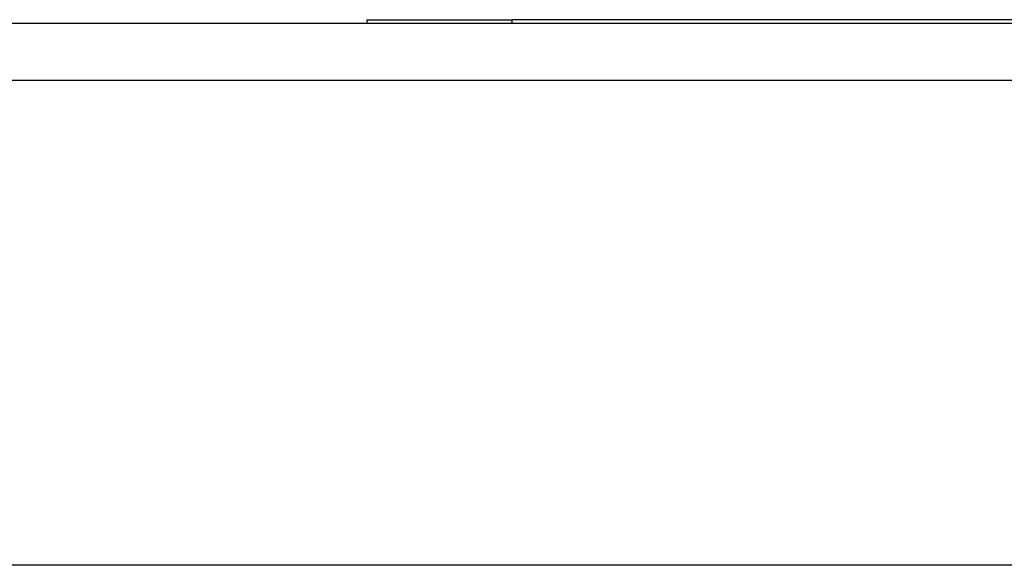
# Model space of a CAD drawing. Header units: inches. Extents: x 9 to 285, y 21 to 142.
# Tile 73 of 140: x 36.436 to 38.132, y 140.516 to 141.456. Entities that reach past the tile are written whole.
import ezdxf

# ---------------------------------------------------------------- set-up
doc = ezdxf.new("R2010")
doc.units = ezdxf.units.IN
doc.header["$MEASUREMENT"] = 0
doc.layers.add('Visible Edges(ANSI)', color=7, linetype='Continuous', lineweight=25)
doc.layers.add('Visible Tangent Edges(ANSI)', color=7, linetype='Continuous', lineweight=25)

msp = doc.modelspace()

# ---------------------------------------------------------------- linework, layer by layer
at = {"layer": 'Visible Edges(ANSI)'}
for p, q in [((8.9815, 141.4499), (68.5865, 141.4499)), ((37.034, 141.4559), (37.034, 141.4499)), ((37.034, 141.4559), (37.284, 141.4559)), ((38.2173, 141.4559), (37.284, 141.4559)), ((68.5865, 140.5159), (8.9815, 140.5159))]:
    msp.add_line(p, q, dxfattribs=at)
at = {"layer": 'Visible Tangent Edges(ANSI)'}
for p, q in [((37.284, 141.4499), (37.284, 141.4559)), ((68.5865, 141.3509), (8.9815, 141.3509))]:
    msp.add_line(p, q, dxfattribs=at)

doc.saveas('drawing.dxf')
